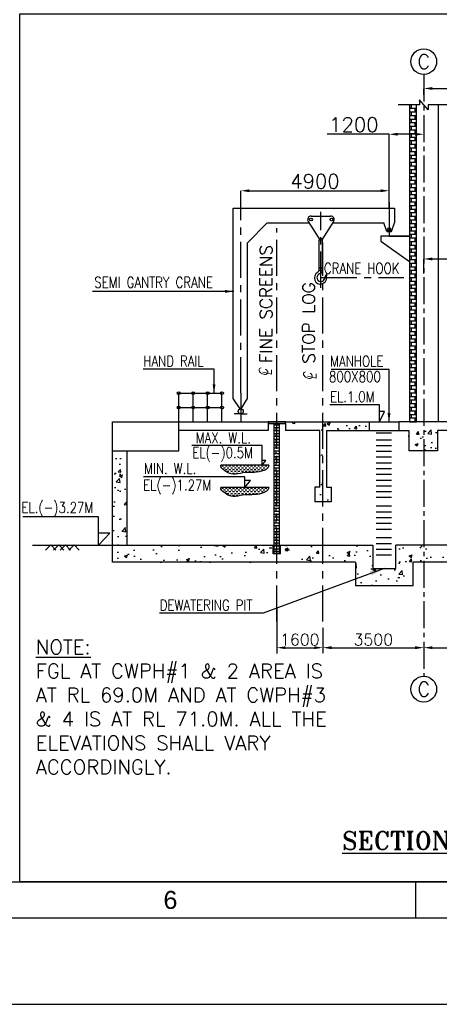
# Model space of a CAD drawing. Header units: inches. Extents: x -341304 to 31571016, y -692717 to 2132253.
# Tile 58 of 256: x 487976 to 517090, y -617757 to -549416. Entities that reach past the tile are written whole.
import ezdxf
from ezdxf.enums import TextEntityAlignment as Align

# ---------------------------------------------------------------- set-up
doc = ezdxf.new("R2010")
doc.units = ezdxf.units.IN
doc.header["$MEASUREMENT"] = 0
doc.linetypes.add('CENTER', pattern=[2, 1.25, -0.25, 0.25, -0.25])
doc.linetypes.add('CENTER2', pattern=[1.125, 0.75, -0.125, 0.125, -0.125])
for name, color, linetype in [('0-CL', 8, 'CENTER'), ('ACW Sump Elevation', 7, 'Continuous'), ('CT Basin', 4, 'Continuous'), ('CW PH Elevation', 8, 'Continuous'), ('CW Sump Elevation', 7, 'Continuous'), ('text', 3, 'Continuous')]:
    doc.layers.add(name, color=color, linetype=linetype)
doc.styles.add('ITALICC', font='italicc')
doc.styles.add('ROMANC', font='ROMANC.SHX')
doc.styles.add('ROMANS', font='romans')
doc.styles.add('ROMANT', font='romant', dxfattribs={"height": 5})
doc.styles.get("Standard").update_dxf_attribs({"font": 'arial.ttf'})
doc.dimstyles.new('DIMS-200', dxfattribs={"dimscale": 200, "dimtxt": 2.5, "dimasz": 2.5, "dimexe": 1, "dimexo": 1, "dimgap": 1, "dimtad": 1, "dimdec": 0, "dimzin": 0, "dimdsep": 46, "dimtxsty": 'ROMANS', "dimcen": 1, "dimclrd": 8, "dimclre": 8, "dimclrt": 3, "dimadec": 0, "dimazin": 0, "dimtfac": 1, "dimtdec": 0, "dimtix": 1, "dimtofl": 0, "dimtmove": 0, "dimatfit": 3, "dimfxl": 1, "dimtolj": 1, "dimtzin": 0, "dimarcsym": 0})
doc.dimstyles.new('User-300', dxfattribs={"dimscale": 400, "dimtxt": 1.5, "dimasz": 1.25, "dimexe": 1, "dimexo": 1, "dimgap": 0.4, "dimtad": 1, "dimdec": 0, "dimlfac": 0.5, "dimzin": 0, "dimdsep": 46, "dimtxsty": 'ROMANS', "dimcen": 1, "dimclrd": 8, "dimclre": 8, "dimclrt": 3, "dimadec": 0, "dimazin": 0, "dimtfac": 1, "dimtdec": 0, "dimtix": 1, "dimtofl": 0, "dimtmove": 0, "dimatfit": 3, "dimfxl": 1, "dimtolj": 1, "dimtzin": 0, "dimarcsym": 0})
doc.dimstyles.new('User600', dxfattribs={"dimscale": 500, "dimtxt": 1.5, "dimasz": 1.25, "dimexe": 1, "dimexo": 1, "dimgap": 0.4, "dimtad": 1, "dimdec": 0, "dimzin": 0, "dimdsep": 46, "dimtxsty": 'ROMANS', "dimcen": 1, "dimclrd": 8, "dimclre": 8, "dimclrt": 3, "dimadec": 0, "dimazin": 0, "dimtfac": 1, "dimtdec": 0, "dimtix": 1, "dimtofl": 0, "dimtmove": 0, "dimatfit": 3, "dimfxl": 1, "dimtolj": 1, "dimtzin": 0, "dimarcsym": 0})

# ---------------------------------------------------------------- blocks, each defined once
blk = doc.blocks.new('CL')
at = {"style": 'ITALICC'}
for s, p in [('C', (-29, -4)), ('L', (-16, -93))]:
    blk.add_text(s, height=200, dxfattribs=at).set_placement(p)
blk = doc.blocks.new('*D579')
at = {"layer": '0-CL', "color": 8, "lineweight": -2, "transparency": 16777216}
for p, q in [((-2032823, 169626), (-2032823, 170651)), ((-2032223, 170651), (-2026423, 170651)), ((-2025823, 167998), (-2025823, 170651))]:
    blk.add_line(p, q, dxfattribs=at)
at = {"layer": '0-CL', "color": 8, "transparency": 16777216}
for points in [[(-2032223, 170751), (-2032223, 170551), (-2032823, 170651)], [(-2026423, 170751), (-2026423, 170551), (-2025823, 170651)]]:
    blk.add_solid(points, dxfattribs=at)
at = {"layer": 'Defpoints', "color": 0, "transparency": 16777216}
for p in [(-2025823, 170651), (-2032823, 169626), (-2025823, 167998)]:
    blk.add_point(p, dxfattribs=at)
at = {"layer": '0-CL', "color": 3, "transparency": 16777216, "insert": (-2029323, 171311), "char_height": 1000, "attachment_point": 5, "style": 'ROMANS'}
blk.add_mtext('\\A1;3500', dxfattribs=at)
blk = doc.blocks.new('*D566')
at = {"layer": '0-CL', "color": 8, "lineweight": -2, "transparency": 16777216}
for p, q in [((-2043023, 146474), (-2043023, 143269)), ((-2039823, 145081), (-2039823, 143269)), ((-2042423, 143669), (-2040423, 143669))]:
    blk.add_line(p, q, dxfattribs=at)
at = {"layer": '0-CL', "color": 8, "transparency": 16777216}
for points in [[(-2042423, 143769), (-2042423, 143569), (-2043023, 143669)], [(-2040423, 143769), (-2040423, 143569), (-2039823, 143669)]]:
    blk.add_solid(points, dxfattribs=at)
at = {"layer": 'Defpoints', "color": 0, "transparency": 16777216}
for p in [(-2043023, 146874), (-2039823, 145481), (-2039823, 143669)]:
    blk.add_point(p, dxfattribs=at)
at = {"layer": '0-CL', "color": 3, "transparency": 16777216, "insert": (-2041423, 144229), "char_height": 800, "attachment_point": 5, "style": 'ROMANS'}
blk.add_mtext('\\A1;1600', dxfattribs=at)
blk = doc.blocks.new('*D570')
at = {"layer": '0-CL', "color": 8, "lineweight": -2, "transparency": 16777216}
for p, q in [((-2032823, 182051), (-2032823, 182483)), ((-2032223, 182483), (-2010423, 182483)), ((-2009823, 182883), (-2009823, 182483))]:
    blk.add_line(p, q, dxfattribs=at)
at = {"layer": '0-CL', "color": 8, "transparency": 16777216}
for points in [[(-2032223, 182583), (-2032223, 182383), (-2032823, 182483)], [(-2010423, 182583), (-2010423, 182383), (-2009823, 182483)]]:
    blk.add_solid(points, dxfattribs=at)
at = {"layer": 'Defpoints', "color": 0, "transparency": 16777216}
for p in [(-2009823, 182883), (-2009823, 182483), (-2032823, 182051)]:
    blk.add_point(p, dxfattribs=at)
at = {"layer": '0-CL', "color": 3, "transparency": 16777216, "insert": (-2021323, 183143), "char_height": 1000, "attachment_point": 5, "style": 'ROMANS'}
blk.add_mtext('\\A1;11500', dxfattribs=at)
blk = doc.blocks.new('*D574')
at = {"layer": '0-CL', "color": 8, "lineweight": -2, "transparency": 16777216}
blk.add_line((-2032223, 143669), (-2026423, 143669), dxfattribs=at)
at = {"layer": '0-CL', "color": 8, "transparency": 16777216}
for points in [[(-2032223, 143769), (-2032223, 143569), (-2032823, 143669)], [(-2026423, 143769), (-2026423, 143569), (-2025823, 143669)]]:
    blk.add_solid(points, dxfattribs=at)
at = {"layer": 'Defpoints', "color": 0, "transparency": 16777216}
for p in [(-2032823, 143669), (-2025823, 143669), (-2025823, 143669)]:
    blk.add_point(p, dxfattribs=at)
at = {"layer": '0-CL', "color": 3, "transparency": 16777216, "insert": (-2029323, 144229), "char_height": 800, "attachment_point": 5, "style": 'ROMANS'}
blk.add_mtext('\\A1;3500', dxfattribs=at)
blk = doc.blocks.new('*D571')
at = {"layer": '0-CL', "color": 8, "lineweight": -2, "transparency": 16777216}
blk.add_line((-2039223, 143669), (-2033423, 143669), dxfattribs=at)
at = {"layer": '0-CL', "color": 8, "transparency": 16777216}
for points in [[(-2039223, 143769), (-2039223, 143569), (-2039823, 143669)], [(-2033423, 143769), (-2033423, 143569), (-2032823, 143669)]]:
    blk.add_solid(points, dxfattribs=at)
at = {"layer": 'Defpoints', "color": 0, "transparency": 16777216}
for p in [(-2039823, 143669), (-2032823, 143669), (-2032823, 143669)]:
    blk.add_point(p, dxfattribs=at)
at = {"layer": '0-CL', "color": 3, "transparency": 16777216, "insert": (-2036323, 144229), "char_height": 800, "attachment_point": 5, "style": 'ROMANS'}
blk.add_mtext('\\A1;3500', dxfattribs=at)
blk = doc.blocks.new('*D572')
at = {"layer": '0-CL', "color": 8, "lineweight": -2, "transparency": 16777216}
for p, q in [((-2035224, 179306), (-2039525, 179306)), ((-2035224, 174463), (-2035224, 179306)), ((-2033423, 179306), (-2034624, 179306)), ((-2032823, 179306), (-2032823, 179306))]:
    blk.add_line(p, q, dxfattribs=at)
at = {"layer": '0-CL', "color": 8, "transparency": 16777216}
for points in [[(-2034624, 179406), (-2034624, 179206), (-2035224, 179306)], [(-2033423, 179406), (-2033423, 179206), (-2032823, 179306)]]:
    blk.add_solid(points, dxfattribs=at)
at = {"layer": 'Defpoints', "color": 0, "transparency": 16777216}
for p in [(-2035224, 179306), (-2032823, 179306), (-2035224, 174463)]:
    blk.add_point(p, dxfattribs=at)
at = {"layer": '0-CL', "color": 3, "transparency": 16777216, "insert": (-2037674, 179966), "char_height": 1000, "attachment_point": 5, "style": 'ROMANS'}
blk.add_mtext('\\A1;1200', dxfattribs=at)
blk = doc.blocks.new('*D576')
at = {"layer": '0-CL', "color": 8, "lineweight": -2, "transparency": 16777216}
for p, q in [((-2045522, 174167), (-2045522, 175385)), ((-2044922, 175385), (-2035824, 175385)), ((-2035224, 174167), (-2035224, 175385))]:
    blk.add_line(p, q, dxfattribs=at)
at = {"layer": '0-CL', "color": 8, "transparency": 16777216}
for points in [[(-2044922, 175485), (-2044922, 175285), (-2045522, 175385)], [(-2035824, 175485), (-2035824, 175285), (-2035224, 175385)]]:
    blk.add_solid(points, dxfattribs=at)
at = {"layer": 'Defpoints', "color": 0, "transparency": 16777216}
for p in [(-2035224, 175385), (-2045522, 174167), (-2035224, 174167)]:
    blk.add_point(p, dxfattribs=at)
at = {"layer": '0-CL', "color": 3, "transparency": 16777216, "insert": (-2040373, 176045), "char_height": 1000, "attachment_point": 5, "style": 'ROMANS'}
blk.add_mtext('\\A1;4900', dxfattribs=at)
blk = doc.blocks.new('Q-Q')
at = {"color": 3, "char_height": 750, "width": 9748.365, "attachment_point": 1, "style": 'ROMANC'}
for s, insert in [('\\pi1902.8;{\\W0.8;BFV BOTTOM \\P\\pi2517;SUPPORTS \\P\\pi645.61;CWP-H10,H11,H12, \\P\\pi1831.3;H13,H14&H15 \\P\\pi4574.2; }', (-1561957.7, 159366.7)), ('\\pi1902.8;{\\W0.8;BFV BOTTOM \\P\\pi2517;SUPPORTS \\P\\pi602.75;CWP-H1,H3,H5,H6,  \\P\\pi2559.9;H7,H8&H9\\P\\pi4574.2; }', (-1653395.9, 156271.4)), ('\\pi1902.8;{\\W0.8;BFV BOTTOM \\P\\pi417.04;SUPPORT ACWI-H3\\P\\pi4574.2; }', (-1595547, 152097.5))]:
    blk.add_mtext(s, dxfattribs=dict(at, insert=insert))
at = {"layer": 'text', "color": 1, "lineweight": 25, "insert": (-1632534.8, 170722.7), "char_height": 1000, "width": 20022.357, "attachment_point": 1, "style": 'ROMANT'}
blk.add_mtext('\\pi1382.6;{\\W0.8;BOTTOM SLIDING SUPPORT \\P\\pi3954;CWP-H2, H4 & H6\\P\\pi9611.2; }', dxfattribs=at)
blk = doc.blocks.new('FORMAT-A0')
for p, q in [((23.97, 17.01), (1075.97, 17.01)), ((419.97, 17), (419.97, 12))]:
    blk.add_line(p, q)
for points in [[(1188.97, 841.01), (-0.03, 841.01), (-0.03, 0.01), (1188.97, 0.01)], [(1176.97, 829.01), (11.97, 829.01), (11.97, 12.01), (1176.97, 12.01)]]:
    blk.add_lwpolyline(points, close=True)
blk.add_text('6', height=2.5).set_placement((385.97, 14.5), align=Align.MIDDLE)
blk = doc.blocks.new('H-H')
h = blk.add_hatch()
h.set_pattern_fill('AR-CONC', scale=300)
h.set_pattern_definition([(50, (-2060739.2, 304379), (2151.78, -188.256), [225, -2475]), (355, (-2060739.2, 304379), (-416.254, 2256.576), [180, -1980]), (100.4514, (-2060559.9, 304363.4), (1735.527, 2068.32), [191.22, -2103.426]), (46.1842, (-2060739.2, 304979), (3201.724, -496.558), [337.5, -3712.5]), (96.6356, (-2060472.4, 304937.7), (2803.986, 2922.356), [286.83, -3155.14]), (351.1842, (-2060739.2, 304979), (2803.986, 2922.356), [270, -2970]), (21, (-2060439.2, 304829), (1790.721, -1207.857), [225, -2475]), (326, (-2060439.2, 304829), (729.946, 2175.45), [180, -1980]), (71.4514, (-2060290, 304728.4), (2520.667, 967.593), [191.22, -2103.426]), (37.5, (-2060739.2, 304379.1), (36.4796, 998.6816), [0, -1956, 0, -2010, 0, -1987.5]), (7.5, (-2060739.2, 304379.1), (789.2086, 1183.235), [0, -1146, 0, -1911, 0, -757.5]), (327.5, (-2061408.2, 304379.1), (1601.4673, -67.6646), [0, -750, 0, -2340, 0, -3105]), (317.5, (-2061708.2, 304379.1), (1749.559, 300.315), [0, -975, 0, -1554, 0, -2205])])
h.paths.add_polyline_path([(-2009822.8, 159334.3), (-2024622.8, 159334.3), (-2024622.8, 159334.3), (-2024772.8, 159334.3), (-2024772.8, 157334.3), (-2024772.8, 150794.3), (-2025822.8, 150794.3), (-2025822.8, 149594.3), (-2021572.8, 149594.3), (-2021572.8, 150794.3), (-2023572.8, 150794.3), (-2023572.8, 158734.3), (-2010822.8, 158734.3), (-2010822.8, 154839.9), (-2011474.1, 154839.9), (-2011474.1, 153001.9), (-2009822.8, 153001.9)])
h.paths.add_polyline_path([(-2008822.8, 159334.3), (-2009822.8, 159334.3), (-2009822.8, 153001.9), (-2008171.5, 153001.9), (-2008171.5, 154839.9), (-2008822.8, 154839.9)])
h.paths.add_polyline_path([(-2025822.8, 150794.3), (-2028325.6, 150794.3), (-2032823.2, 150794.3), (-2032823.2, 149579.4), (-2027125.6, 149594.3), (-2025822.8, 149594.3)])
h.paths.add_polyline_path([(-2033558.8, 149577.5), (-2032823.2, 149579.4), (-2032823.2, 150794.3), (-2034758.8, 150794.3), (-2034758.8, 149177.1), (-2036358.8, 149177.1), (-2036358.8, 150777.1), (-2039822.8, 150780.6), (-2039822.8, 149579.4), (-2037558.8, 149577.1), (-2037558.8, 147977.1), (-2033558.8, 147977.1)])
h.paths.add_polyline_path([(-2039822.8, 150780.6), (-2042793.4, 150783.6), (-2042793.4, 150194.3), (-2042822.8, 150194), (-2042822.8, 150194.3), (-2043022.8, 150194.3), (-2043022.8, 149582.7), (-2039822.8, 149579.4)])
h.paths.add_polyline_path([(-2043022.8, 150194.3), (-2043293.4, 150194.3), (-2043293.4, 150784.1), (-2053422.8, 150794.3), (-2053422.8, 157334.3), (-2054422.8, 157334.3), (-2054422.8, 149594.3), (-2043022.8, 149582.7)])
h.paths.add_polyline_path([(-2039822.8, 159334.3), (-2042422.8, 159334.3), (-2042422.8, 159234.3), (-2042422.8, 158734.3), (-2040041, 158734.3), (-2040041, 154806.9), (-2040375.5, 154806.9), (-2040375.5, 153794.4), (-2039822.8, 153794.4)])
h.paths.add_polyline_path([(-2036579.3, 159334.3), (-2036699.3, 159334.3), (-2039822.8, 159334.3), (-2039822.8, 153794.4), (-2039240.5, 153794.4), (-2039240.5, 154806.9), (-2039575, 154806.9), (-2039575, 158734.3), (-2036579.3, 158734.3)])
h.paths.add_polyline_path([(-2031858.8, 158734.3), (-2028621.9, 158734.3), (-2028621.9, 157334.3), (-2026872.8, 157334.3), (-2026872.8, 159334.3), (-2027022.8, 159334.3), (-2028425.6, 159334.3), (-2032823.2, 159334.3), (-2032823.2, 157334.3), (-2031858.8, 157334.3)])
h.paths.add_polyline_path([(-2032823.2, 159334.3), (-2034540.2, 159334.3), (-2034540.2, 158734.3), (-2033858.8, 158734.3), (-2033858.8, 157334.3), (-2032823.2, 157334.3)])
edge = h.paths.add_edge_path(flags=17)
edge.add_line((-2031147.8, 158734.3), (-2027397.8, 158734.3))
edge.add_line((-2031858.8, 158734.3), (-2028621.9, 158734.3))
edge.add_line((-2028621.9, 158734.3), (-2031858.8, 158734.3))
h = blk.add_hatch()
h.set_pattern_fill('AR-BRSTD', color=256, scale=75)
h.set_pattern_definition([(0, (-2060739.2, 304379.09), (0, 200.025), []), (90, (-2060739.2, 304379.1), (-300, 200.025), [200.025, -200.025])])
edge = h.paths.add_edge_path()
edge.add_line((-2042822.8, 150194), (-2042822.8, 159234.3))
edge.add_line((-2043222.8, 159234.3), (-2043222.8, 150194))
h = blk.add_hatch()
h.set_pattern_fill('DASH', scale=1000, style=0)
h.set_pattern_definition([(180, (-1634379.88, -1785657.97), (-125, 125), [125, -125])])
edge = h.paths.add_edge_path()
edge.add_spline(control_points=[(-2043565.6, 156334.3), (-2043577.1, 156113.8), (-2044355.2, 155717.5), (-2045162.4, 155921.1), (-2046057, 155619.6), (-2046573, 155878.4), (-2046933.4, 156180), (-2046902.9, 156334.3)], knot_values=[0, 0, 0, 0, 331.2650206, 997.0495539, 1323.3344599, 1639.8630784, 1875.9101181, 1875.9101181, 1875.9101181, 1875.9101181], degree=3, periodic=0)
edge.add_line((-2046902.9, 156334.3), (-2043565.6, 156334.3))
h = blk.add_hatch()
h.set_pattern_fill('DASH', scale=1000, style=0)
h.set_pattern_definition([(180, (-1634379.88, -1787197.97), (-125, 125), [125, -125])])
edge = h.paths.add_edge_path()
edge.add_spline(control_points=[(-2043565.6, 154794.3), (-2043577.1, 154573.8), (-2044355.2, 154177.5), (-2045162.4, 154381.1), (-2046057, 154079.6), (-2046573, 154338.4), (-2046933.4, 154640), (-2046902.9, 154794.3)], knot_values=[0, 0, 0, 0, 331.2650206, 997.0495539, 1323.3344599, 1639.8630784, 1875.9101181, 1875.9101181, 1875.9101181, 1875.9101181], degree=3, periodic=0)
edge.add_line((-2046902.9, 154794.3), (-2043565.6, 154794.3))
at = {"layer": 'CW PH Elevation'}
h = blk.add_hatch(dxfattribs=at)
h.set_pattern_fill('BRICK', scale=1000, style=0)
h.set_pattern_definition([(0, (-1754092.23, 477690.2), (0, 250), []), (90, (-1754092.23, 477690.2), (-500, 3e-14), [250, -250]), (90, (-1753842.23, 477690.2), (-500, 3e-14), [-250, 250])])
h.paths.add_polyline_path([(-2033322.8, 181352.6), (-2033822.8, 181352.6), (-2033822.8, 159334.4), (-2033322.8, 159334.3)])
at = {"color": 7}
for p, q in [((-2033822.8, 181352.6), (-2033822.8, 159334.3)), ((-2031822.8, 181352.6), (-2031822.8, 159334.3)), ((-2046046.6, 174167), (-2034856.8, 174167)), ((-2046046.6, 160974.7), (-2046046.6, 174167)), ((-2040631.4, 173626.4), (-2039292.6, 173626.4)), ((-2034856.8, 174167), (-2034856.8, 173167)), ((-2045046.6, 171764.2), (-2043678.3, 173167)), ((-2043678.3, 173167), (-2040783.3, 173167)), ((-2040837.7, 173253.1), (-2040031.8, 171976.1)), ((-2039086.3, 173253.1), (-2039892.2, 171976.1)), ((-2039140.7, 173167), (-2035590.8, 173167)), ((-2035383.3, 172561.9), (-2035590.8, 173167)), ((-2035064.3, 172561.9), (-2034856.8, 173167)), ((-2035812, 172229.1), (-2035812, 171879.9)), ((-2033822.8, 172229.1), (-2035812, 172229.1)), ((-2035383.3, 172561.9), (-2035064.3, 172561.9)), ((-2035330.2, 172782.9), (-2035117.3, 172782.9)), ((-2035175.8, 172229.1), (-2033822.8, 172229.1)), ((-2045046.6, 160972.7), (-2045046.6, 171764.2)), ((-2040082.3, 171976.1), (-2039855.5, 171975.5)), ((-2040082.3, 169928.9), (-2040082.3, 171976.1)), ((-2040048.7, 171976.1), (-2039909, 171976.1)), ((-2039855.5, 169931.9), (-2039855.5, 171975.5)), ((-2035812, 171879.9), (-2033822.8, 170469.8)), ((-2049822.8, 159334.3), (-2049822.8, 161334.3)), ((-2049822.8, 161334.3), (-2046822.8, 161334.3)), ((-2048822.8, 159334.3), (-2048822.8, 161334.3)), ((-2047822.8, 159334.3), (-2047822.8, 161334.3)), ((-2046822.8, 159334.3), (-2046822.8, 161334.3)), ((-2045556.3, 160246.6), (-2046046.6, 160974.7)), ((-2045490.7, 160246.6), (-2045046.6, 160972.7)), ((-2049822.8, 160334.3), (-2046822.8, 160334.3)), ((-2049822.8, 157334.3), (-2049822.8, 160331.7)), ((-2054422.8, 149594.3), (-2054422.8, 159334.3)), ((-2054422.8, 159334.3), (-2049822.8, 159334.3)), ((-2045523.5, 159897.2), (-2045977.5, 159897.2)), ((-2045525.5, 159897.2), (-2045071.5, 159897.2)), ((-2036579.3, 158734.3), (-2036579.3, 159334.3)), ((-2028425.6, 159334.3), (-2034540.2, 159334.3)), ((-2034540.2, 158734.3), (-2034540.2, 159334.3)), ((-2043622.8, 159234.3), (-2043622.8, 158734.3)), ((-2042422.8, 159234.3), (-2042422.8, 158734.3)), ((-2040041, 154806.9), (-2040041, 158734.3)), ((-2039575, 158734.3), (-2033858.8, 158734.3)), ((-2039575, 158734.3), (-2039575, 154806.9)), ((-2034304.4, 159161.1), (-2034304.4, 159161.1)), ((-2033858.8, 158734.3), (-2033858.8, 157334.3)), ((-2031858.8, 158734.3), (-2031858.8, 157334.3)), ((-2028621.9, 158734.3), (-2031858.8, 158734.3)), ((-2054422.8, 157334.3), (-2049822.8, 157334.3)), ((-2031858.8, 157334.3), (-2033858.8, 157334.3)), ((-2043565.6, 156334.3), (-2046902.9, 156334.3)), ((-2043565.6, 154794.3), (-2046902.9, 154794.3)), ((-2040041, 154806.9), (-2040375.5, 154806.9)), ((-2040375.5, 154806.9), (-2040375.5, 153794.4)), ((-2039575, 154806.9), (-2039240.5, 154806.9)), ((-2039240.5, 154806.9), (-2039240.5, 153794.4)), ((-2039240.5, 153794.4), (-2040375.5, 153794.4)), ((-2055386.7, 152746.8), (-2060632.6, 152746.8)), ((-2055386.7, 150794.3), (-2055386.7, 152746.8)), ((-2055386.7, 150794.3), (-2054598.5, 151626.9)), ((-2054598.5, 151626.9), (-2055386.7, 151626.9)), ((-2059959.7, 150794.3), (-2053422.8, 150794.3)), ((-2036358.8, 150794.3), (-2036358.8, 149177.1)), ((-2028325.6, 150794.3), (-2034758.8, 150794.3)), ((-2034758.8, 149177.1), (-2034758.8, 150794.3)), ((-2024772.8, 150794.3), (-2034758.8, 150794.3)), ((-2037558.8, 149594.3), (-2054422.8, 149594.3)), ((-2037558.8, 149594.3), (-2037558.8, 147977.1)), ((-2036358.8, 149177.1), (-2034758.8, 149177.1)), ((-2034465.6, 149465.3), (-2034465.6, 149465.3)), ((-2033558.8, 147977.1), (-2033558.8, 149594.3)), ((-2021572.8, 149594.3), (-2033558.8, 149594.3)), ((-2037558.8, 147977.1), (-2033558.8, 147977.1))]:
    blk.add_line(p, q, dxfattribs=at)
blk.add_lwpolyline([(-1987651.3, 127416.8), (-2060858.3, 127416.8), (-2060858.3, 187657.9), (-1987651.3, 187657.9)], close=True)
for points in [[(-2031054.9, 181352.6), (-2032528.2, 181352.6), (-2032528.2, 180999.1), (-2033117.5, 181706.2), (-2033117.5, 181352.6), (-2034590.7, 181352.6)], [(-2043622.8, 158734.3), (-2049822.8, 158734.3), (-2049822.8, 159334.3), (-2034540.2, 159334.3)], [(-2040041, 158734.3), (-2042422.8, 158734.3)], [(-2053422.8, 157334.3), (-2053422.8, 150794.3), (-2036358.8, 150794.3)], [(-2058351.1, 150447.1), (-2058704.7, 150800.7), (-2059058.3, 150447.1)], [(-2057798.5, 150447.1), (-2058152.1, 150800.7), (-2058505.6, 150447.1)], [(-2057334.5, 150447.1), (-2057688.1, 150800.7), (-2058041.6, 150447.1)], [(-2056734.2, 150447.1), (-2057087.7, 150800.7), (-2057441.3, 150447.1)]]:
    blk.add_lwpolyline(points, dxfattribs=at)
blk.add_lwpolyline([(-2042422.8, 159334.3), (-2043622.8, 159334.3), (-2043622.8, 159234.3), (-2042422.8, 159234.3)], close=True, dxfattribs=at)
at = {"color": 2}
for centre in [(-2032822.8, 184345.8), (-2032822.8, 140791.1)]:
    blk.add_circle(centre, 893.1, dxfattribs=at)
at = {"color": 7}
for centre, radius in [((-2040650.9, 173384.3), 98.3), ((-2039225, 173384.3), 98.3), ((-2035223.8, 172672.4), 110.5), ((-2039970, 172046.6), 55.3), ((-2039968.2, 169939.7), 113), ((-2049822.8, 161334.3), 100), ((-2048822.8, 161334.3), 100), ((-2047822.8, 161334.3), 100), ((-2046822.8, 161334.3), 100), ((-2049822.8, 160334.3), 100), ((-2048822.8, 160334.3), 100), ((-2047822.8, 160334.3), 100), ((-2046822.8, 160334.3), 100), ((-2045522.2, 160071.9), 174.7)]:
    blk.add_circle(centre, radius, dxfattribs=at)
for centre, radius, start, end in [((-2040646.6, 173391.1), 235.7, 86.317852, 215.836614), ((-2039277.5, 173391.1), 235.7, 324.163386, 93.682148), ((-2039987.6, 169334.9), 426.3, 118.028057, 6.144523), ((-2039960.2, 169355.4), 273.8, 93.617193, 3.913378), ((-2040358.9, 169928.7), 276.7, 308.180909, 0.038681), ((-2040131, 169866.5), 283.1, 302.826705, 13.355547), ((-2039417, 169357.3), 271, 117.629089, 176.358906), ((-2040373.3, 169570.5), 831.6, 346.787325, 1.877619)]:
    blk.add_arc(centre, radius, start, end, dxfattribs=at)
at = {"color": 7, "start_tangent": (-0.0519172, -0.9986514), "end_tangent": (0.1938913, 0.981023)}
for points in [[(-2043565.6, 156334.3), (-2044075.4, 155911.1), (-2045402.4, 155801.6), (-2046047.7, 155704.2), (-2046632.1, 155947.7), (-2046902.9, 156334.3)], [(-2043565.6, 154794.3), (-2044075.4, 154371.1), (-2045402.4, 154261.6), (-2046047.7, 154164.2), (-2046632.1, 154407.7), (-2046902.9, 154794.3)]]:
    blk.add_spline(points, degree=3, dxfattribs=at)
at = {"layer": '0-CL', "lineweight": -3, "ltscale": 2000}
for p, q in [((-2045522.2, 161334.3), (-2045522.2, 175385.3)), ((-2035223.8, 174595.3), (-2035223.8, 172229.1)), ((-2035223.8, 174554.1), (-2035223.8, 172187.9)), ((-2039960.2, 168657.9), (-2039960.2, 173915.4)), ((-2043022.8, 145480.5), (-2043022.8, 172792.7)), ((-2039822.8, 145480.5), (-2039822.8, 171784.6)), ((-2039960.2, 169355.4), (-2034193.7, 169355.4))]:
    blk.add_line(p, q, dxfattribs=at)
at = {"layer": 'ACW Sump Elevation'}
blk.add_line((-2049822.8, 158331.7), (-2049822.8, 158734.3), dxfattribs=at)
at = {"layer": 'CT Basin', "color": 8, "linetype": 'CENTER2', "ltscale": 2500}
blk.add_line((-2032822.8, 183452.7), (-2032822.8, 141684.2), dxfattribs=at)
at = {"layer": 'CT Basin', "color": 0}
blk.add_line((-2045522.2, 161334.3), (-2045522.2, 159334.3), dxfattribs=at)
at = {"layer": 'CW PH Elevation', "color": 0}
blk.add_lwpolyline([(-2033822.8, 181352.6), (-2033822.8, 159334.4), (-2033322.8, 159334.3), (-2033322.8, 181352.6)], dxfattribs=at)
at = {"layer": 'CW Sump Elevation', "color": 1}
for p, q in [((-2035889.6, 160516.4), (-2039332.1, 160516.4)), ((-2035889.6, 159334.3), (-2035889.6, 160516.4)), ((-2035889.6, 159334.3), (-2035537.5, 160058.2)), ((-2035537.5, 160058.2), (-2035889.6, 160058.2)), ((-2031987.5, 159272.1), (-2031987.5, 159272.1)), ((-2043222.8, 159234.3), (-2043222.8, 150194)), ((-2042822.8, 150194), (-2042822.8, 159234.3)), ((-2044032, 157712.9), (-2048920.4, 157712.9)), ((-2044032, 156334.3), (-2044032, 157712.9)), ((-2031994.3, 157457), (-2031994.3, 157457)), ((-2043778, 156657.5), (-2044032, 156657.5)), ((-2044032, 156334.3), (-2043778, 156657.5)), ((-2045234.3, 155538.4), (-2052274, 155538.4)), ((-2045234.3, 154794.3), (-2045234.3, 155538.4)), ((-2044853.2, 155279.1), (-2045234.3, 155279.1)), ((-2045234.3, 154794.3), (-2044853.2, 155279.1)), ((-2043272.8, 150194.3), (-2043272.8, 150794.3)), ((-2042772.8, 150194.3), (-2042772.8, 150794.3)), ((-2042772.8, 150194.3), (-2043272.8, 150194.3))]:
    blk.add_line(p, q, dxfattribs=at)
at = {"layer": 'CW Sump Elevation', "color": 20}
for p, q in [((-2036119.3, 158592.9), (-2035069.3, 158592.9)), ((-2036119.3, 158107.1), (-2035069.3, 158107.1)), ((-2036119.3, 157707.1), (-2035069.3, 157707.1)), ((-2036119.3, 157307.1), (-2035069.3, 157307.1)), ((-2036119.3, 156907.1), (-2035069.3, 156907.1)), ((-2036119.3, 156507.1), (-2035069.3, 156507.1)), ((-2036119.3, 156107.1), (-2035069.3, 156107.1)), ((-2036119.3, 155707.1), (-2035069.3, 155707.1)), ((-2036119.3, 155307.1), (-2035069.3, 155307.1)), ((-2036119.3, 154907.1), (-2035069.3, 154907.1)), ((-2036119.3, 154507.1), (-2035069.3, 154507.1)), ((-2036119.3, 154107.1), (-2035069.3, 154107.1)), ((-2036119.3, 153507.1), (-2035069.3, 153507.1)), ((-2036119.3, 153107.1), (-2035069.3, 153107.1)), ((-2036119.3, 152707.1), (-2035069.3, 152707.1)), ((-2036119.3, 152307.1), (-2035069.3, 152307.1)), ((-2036119.3, 151907.1), (-2035069.3, 151907.1)), ((-2036119.3, 151307.1), (-2035069.3, 151307.1)), ((-2036119.3, 150907.1), (-2035069.3, 150907.1)), ((-2036119.3, 150507.1), (-2035069.3, 150507.1)), ((-2036119.3, 150107.1), (-2035069.3, 150107.1))]:
    blk.add_line(p, q, dxfattribs=at)
at = {"layer": 'text', "xscale": 3, "yscale": 3, "zscale": 3, "rotation": 90}
for p in [(-2043662.3, 162588.5), (-2040572.1, 162310.2)]:
    blk.add_blockref('CL', p, dxfattribs=at)
at = {"color": 3, "lineweight": -2, "style": 'ROMANS'}
for p in [(-2032822.8, 184345.8), (-2032822.8, 140791.1)]:
    blk.add_text('C', height=1000, dxfattribs=at).set_placement(p, align=Align.MIDDLE)
at = {"color": 3, "lineweight": -2, "style": 'ROMANS', "width": 0.8}
for s, p in [('CRANE HOOK', (-2039752.7, 169624.4)), ('SEMI GANTRY CRANE ', (-2055678.1, 168648.6)), ('HAND RAIL', (-2052283.4, 163181.1)), ('MANHOLE', (-2039319.6, 163176.4)), ('800X800', (-2039399.2, 162107.4)), ('EL.1.0M', (-2039325.1, 160710.5)), ('MAX. W.L. ', (-2048644, 157859.6)), ('EL(-)0.5M', (-2048887.1, 156829.7)), ('MIN. W.L. ', (-2052231.5, 155730.3)), ('EL(-)1.27M', (-2052293.3, 154579.9)), ('EL.(-)3.27M', (-2060738.9, 153024.2)), ('DEWATERING PIT', (-2051142.9, 146246.1))]:
    blk.add_text(s, height=750, dxfattribs=at).set_placement(p)
at = {"color": 3, "insert": (-2059746.4, 144221.9), "char_height": 1000, "width": 22544.631, "attachment_point": 1, "style": 'ROMANS'}
blk.add_mtext('{\\LNOTE:\\P}FGL AT CWPH#1 & 2 AREA IS AT RL 69.0M AND AT CWPH#3 & 4 IS AT RL 71.0M. ALL THE ELEVATIONS SHALL VARY ACCORDINGLY.', dxfattribs=at)
at = {"layer": 'text', "style": 'ROMANS'}
for s, p in [('FINE SCREENS', (-2043336.4, 163424.6)), ('STOP LOG', (-2040380.4, 163388.7))]:
    blk.add_text(s, height=850, rotation=90, dxfattribs=at).set_placement(p)
at = {"layer": 'text', "color": 1, "lineweight": 25, "style": 'ROMANT'}
blk.add_text('%%USECTION L-L', height=1250, dxfattribs=at).set_placement((-2038484.8, 129651, -9636.9))
at = {"layer": '0-CL'}
for base, p1, p2, override, picture, middle in [((-2009822.8, 182483.5), (-2032822.8, 182050.8), (-2009822.8, 182883.5), {"dimtxt": 2.5, "dimasz": 1.5, "dimexe": 0, "dimexo": 0}, '*D570', (-2021322.8, 183143.5)), ((-2025822.8, 170651.2), (-2032823.2, 169626.3), (-2025822.8, 167997.7), {"dimtxt": 2.5, "dimasz": 1.5, "dimexe": 0, "dimexo": 0, "dimtad": 3}, '*D579', (-2029323, 171311.2)), ((-2039822.8, 143668.7), (-2043022.8, 146873.6), (-2039822.8, 145480.5), {"dimtxt": 2, "dimasz": 1.5}, '*D566', (-2041422.8, 144228.7)), ((-2032822.8, 143668.7), (-2039822.8, 143668.7), (-2032822.8, 143668.7), {"dimtxt": 2, "dimasz": 1.5}, '*D571', (-2036322.8, 144228.7)), ((-2025822.8, 143668.7), (-2032822.8, 143668.7), (-2025822.8, 143668.7), {"dimtxt": 2, "dimasz": 1.5}, '*D574', (-2029322.8, 144228.7))]:
    dim = blk.add_linear_dim(base=base, p1=p1, p2=p2, dimstyle='User-300', override=override, dxfattribs=at)
    dim.commit()
    dim.dimension.update_dxf_attribs({"geometry": picture, "text_midpoint": middle})
dim = blk.add_linear_dim(base=(-2035223.7875, 179305.5479), p1=(-2032822.8265, 179305.5479), p2=(-2035223.7875, 174462.5574), dimstyle='User-300', override={"dimtxt": 2.5, "dimasz": 1.5, "dimexe": 0, "dimexo": 0}, dxfattribs=at)
dim.commit()
dim.dimension.update_dxf_attribs({"geometry": '*D572', "text_midpoint": (-2037674.2637, 179305.5479), "dimtype": 128})
dim = blk.add_linear_dim(base=(-2035223.8, 175385.3), p1=(-2045522.2, 174167), p2=(-2035223.8, 174167), text='4900', dimstyle='User-300', override={"dimtxt": 2.5, "dimasz": 1.5, "dimexe": 0, "dimexo": 0}, dxfattribs=at)
dim.commit()
dim.dimension.update_dxf_attribs({"geometry": '*D576', "text_midpoint": (-2040373, 176045.3)})
for points, dimstyle, override in [([(-2045997.7, 168399.3), (-2055816, 168399.3)], 'User600', {"dimgap": 0.4, "dimtad": 0}), ([(-2047373.7, 161334.3), (-2047373.7, 162995), (-2052291, 162995)], 'User600', {"dimgap": 0.4, "dimtad": 0}), ([(-2035234, 159334.3), (-2035234, 162989.5), (-2039257.4, 162989.5)], 'User600', {"dimgap": 0.4, "dimtad": 0}), ([(-2035558.8, 149177.1), (-2043962.5, 146068.1), (-2051163.9, 146068.1)], 'DIMS-200', {"dimasz": 5, "dimtad": 0})]:
    blk.add_leader(points, dimstyle=dimstyle, override=override)

msp = doc.modelspace()

# ---------------------------------------------------------------- block references
at = {"color": 7}
msp.add_blockref('H-H', (2548834.7, -736673.7), dxfattribs=at)

# ---------------------------------------------------------------- next in the draw order: block references
msp.add_blockref('Q-Q', (2007141.3, -736060.4), dxfattribs=at)

# ---------------------------------------------------------------- next in the draw order: block references
at = {"xscale": 500.0000000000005, "yscale": 500.0000000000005, "zscale": 500.0000000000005}
msp.add_blockref('FORMAT-A0', (305449.3, -617760.7), dxfattribs=at)

doc.saveas('drawing.dxf')
